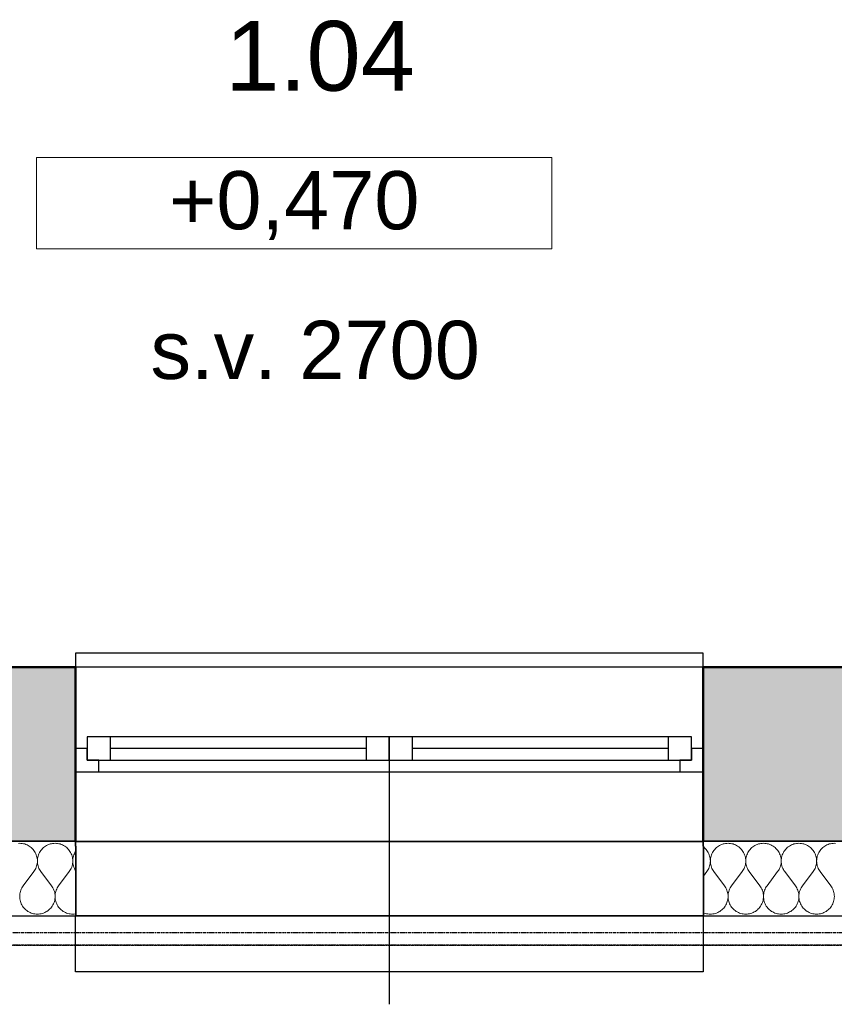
# Model space of a CAD drawing. Header units: millimetres. Extents: x -28017 to 3863, y -4271 to 20239.
# Tile 14 of 105: x -18971 to -17219, y 0 to 2117. Entities that reach past the tile are written whole.
import ezdxf

# ---------------------------------------------------------------- set-up
doc = ezdxf.new("R2010")
doc.units = ezdxf.units.MM
doc.header["$MEASUREMENT"] = 0
doc.linetypes.add('Wipeout_Contour', pattern=[1000, 0, -1000])
doc.linetypes.add('Čerchovaná M', pattern=[4.5, 2.5, -0.85, 0.3, -0.85])
for name, color, linetype in [('5._POHLED ZÁPADNÍ_2_Anotace - SP', 7, 'Continuous'), ('5._POHLED ZÁPADNÍ_2_Konstrukce - nenosné', 7, 'Continuous'), ('5._POHLED ZÁPADNÍ_2_Konstrukce - nosné', 7, 'Continuous'), ('5._POHLED ZÁPADNÍ_2_Nové_Konstrukce - nenosné', 7, 'Continuous'), ('5._POHLED ZÁPADNÍ_2_Nové_Konstrukce - nosné', 7, 'Continuous'), ('5._POHLED ZÁPADNÍ_2_Nové_Otvory – Okna', 7, 'Continuous'), ('5._POHLED ZÁPADNÍ_2_Nové_Otvory – Značky oken', 7, 'Continuous'), ('5._POHLED ZÁPADNÍ_2_Nové_Výplně – Řezové', 7, 'Continuous'), ('5._POHLED ZÁPADNÍ_2_Otvory – Okna', 7, 'Continuous'), ('5._POHLED ZÁPADNÍ_2_Výplně - Povrchové', 7, 'Continuous'), ('5._POHLED ZÁPADNÍ_2_Výplně – Řezové', 7, 'Continuous'), ('5._POHLED ZÁPADNÍ_2_Zóny', 7, 'Continuous')]:
    doc.layers.add(name, color=color, linetype=linetype)
doc.styles.add('GENEROVANÝ_STYL_1', font='txt')

# ---------------------------------------------------------------- blocks, each defined once
blk = doc.blocks.new('*X1', base_point=(-28336.2, -5790.3))
at = {"layer": '5._POHLED ZÁPADNÍ_2_Nové_Výplně – Řezové', "color": 21, "linetype": 'Continuous', "lineweight": 20, "true_color": 0xffaaaa}
for p, q in [((-18971.4, 345.9), (-18974.1, 345.8)), ((-18968.7, 345.8), (-18971.4, 345.9)), ((-18966, 345.5), (-18968.7, 345.8)), ((-18963.3, 345), (-18966, 345.5)), ((-18960.7, 344.4), (-18963.3, 345)), ((-18958.1, 343.5), (-18960.7, 344.4)), ((-18955.6, 342.5), (-18958.1, 343.5)), ((-18953.2, 341.3), (-18955.6, 342.5)), ((-18950.8, 339.9), (-18953.2, 341.3)), ((-18948.6, 338.3), (-18950.8, 339.9)), ((-18915.8, 339.9), (-18918.1, 338.3)), ((-18913.5, 341.3), (-18915.8, 339.9)), ((-18911.1, 342.5), (-18913.5, 341.3)), ((-18908.6, 343.5), (-18911.1, 342.5)), ((-18906, 344.4), (-18908.6, 343.5)), ((-18903.3, 345), (-18906, 344.4)), ((-18900.7, 345.5), (-18903.3, 345)), ((-18898, 345.8), (-18900.7, 345.5)), ((-18895.2, 345.9), (-18898, 345.8)), ((-18892.5, 345.8), (-18895.2, 345.9)), ((-18889.8, 345.5), (-18892.5, 345.8)), ((-18887.1, 345), (-18889.8, 345.5)), ((-18884.5, 344.4), (-18887.1, 345)), ((-18881.9, 343.5), (-18884.5, 344.4)), ((-18879.4, 342.5), (-18881.9, 343.5)), ((-18877, 341.3), (-18879.4, 342.5)), ((-18874.6, 339.9), (-18877, 341.3)), ((-18872.4, 338.3), (-18874.6, 339.9)), ((-18946.5, 336.6), (-18948.6, 338.3)), ((-18944.5, 334.8), (-18946.5, 336.6)), ((-18942.6, 332.8), (-18944.5, 334.8)), ((-18940.9, 330.6), (-18942.6, 332.8)), ((-18939.4, 328.4), (-18940.9, 330.6)), ((-18938, 326.1), (-18939.4, 328.4)), ((-18936.8, 323.6), (-18938, 326.1)), ((-18935.7, 321.1), (-18936.8, 323.6)), ((-18934.9, 318.5), (-18935.7, 321.1)), ((-18934.2, 315.9), (-18934.9, 318.5)), ((-18931.8, 318.5), (-18932.5, 315.9)), ((-18930.9, 321.1), (-18931.8, 318.5)), ((-18929.9, 323.6), (-18930.9, 321.1)), ((-18928.7, 326.1), (-18929.9, 323.6)), ((-18927.3, 328.4), (-18928.7, 326.1)), ((-18925.7, 330.6), (-18927.3, 328.4)), ((-18924, 332.8), (-18925.7, 330.6)), ((-18922.2, 334.8), (-18924, 332.8)), ((-18920.2, 336.6), (-18922.2, 334.8)), ((-18918.1, 338.3), (-18920.2, 336.6)), ((-18870.3, 336.6), (-18872.4, 338.3)), ((-18868.3, 334.8), (-18870.3, 336.6)), ((-18866.4, 332.8), (-18868.3, 334.8)), ((-18864.7, 330.6), (-18866.4, 332.8)), ((-18863.2, 328.4), (-18864.7, 330.6)), ((-18861.8, 326.1), (-18863.2, 328.4)), ((-18860.6, 323.6), (-18861.8, 326.1)), ((-18859.5, 321.1), (-18860.6, 323.6)), ((-18858.7, 318.5), (-18859.5, 321.1)), ((-18858, 315.9), (-18858.7, 318.5)), ((-18855.6, 318.5), (-18856.3, 315.9)), ((-18854.7, 321.1), (-18855.6, 318.5)), ((-18853.7, 323.6), (-18854.7, 321.1)), ((-18852.5, 326.1), (-18853.7, 323.6)), ((-18851.3, 328.1), (-18852.5, 326.1)), ((-18935.7, 294.5), (-18934.9, 297.1)), ((-18934.9, 297.1), (-18934.2, 299.7)), ((-18933.7, 313.2), (-18934.2, 315.9)), ((-18934.2, 299.7), (-18933.7, 302.4)), ((-18933.4, 310.5), (-18933.7, 313.2)), ((-18933.7, 302.4), (-18933.4, 305.1)), ((-18933.3, 307.8), (-18933.4, 310.5)), ((-18933.4, 305.1), (-18933.3, 307.8)), ((-18933.2, 310.5), (-18933.3, 307.8)), ((-18933.3, 307.8), (-18933.2, 305.1)), ((-18932.9, 313.2), (-18933.2, 310.5)), ((-18933.2, 305.1), (-18932.9, 302.4)), ((-18932.5, 315.9), (-18932.9, 313.2)), ((-18932.9, 302.4), (-18932.5, 299.7)), ((-18932.5, 299.7), (-18931.8, 297.1)), ((-18931.8, 297.1), (-18930.9, 294.5)), ((-18859.6, 294.5), (-18858.7, 297.1)), ((-18858.7, 297.1), (-18858, 299.7)), ((-18857.5, 313.2), (-18858, 315.9)), ((-18858, 299.7), (-18857.5, 302.4)), ((-18857.2, 310.5), (-18857.5, 313.2)), ((-18857.5, 302.4), (-18857.2, 305.1)), ((-18857.1, 307.8), (-18857.2, 310.5)), ((-18857.2, 305.1), (-18857.1, 307.8)), ((-18857, 310.5), (-18857.1, 307.8)), ((-18857.1, 307.8), (-18857, 305.1)), ((-18856.8, 313.2), (-18857, 310.5)), ((-18857, 305.1), (-18856.8, 302.4)), ((-18856.3, 315.9), (-18856.8, 313.2)), ((-18856.8, 302.4), (-18856.3, 299.7)), ((-18856.3, 299.7), (-18855.6, 297.1)), ((-18855.6, 297.1), (-18854.7, 294.5)), ((-18963.8, 254.5), (-18941, 285)), ((-18941, 285), (-18939.4, 287.2)), ((-18939.4, 287.2), (-18938, 289.5)), ((-18938, 289.5), (-18936.8, 292)), ((-18936.8, 292), (-18935.7, 294.5)), ((-18930.9, 294.5), (-18929.9, 292)), ((-18929.9, 292), (-18928.7, 289.5)), ((-18928.7, 289.5), (-18927.3, 287.2)), ((-18927.3, 287.2), (-18925.7, 285)), ((-18902.9, 254.5), (-18925.7, 285)), ((-18887.6, 254.5), (-18864.8, 285)), ((-18864.8, 285), (-18863.2, 287.2)), ((-18863.2, 287.2), (-18861.8, 289.5)), ((-18861.8, 289.5), (-18860.6, 292)), ((-18860.6, 292), (-18859.6, 294.5)), ((-18854.7, 294.5), (-18853.7, 292)), ((-18853.7, 292), (-18852.5, 289.5)), ((-18852.5, 289.5), (-18851.3, 287.6)), ((-18963.8, 254.5), (-18965.4, 252.3)), ((-18901.3, 252.3), (-18902.9, 254.5)), ((-18887.6, 254.5), (-18889.2, 252.3)), ((-18971.3, 234.4), (-18971.4, 231.7)), ((-18971, 237.1), (-18971.3, 234.4)), ((-18970.6, 239.8), (-18971, 237.1)), ((-18969.9, 242.4), (-18970.6, 239.8)), ((-18969, 245), (-18969.9, 242.4)), ((-18968, 247.5), (-18969, 245)), ((-18966.8, 249.9), (-18968, 247.5)), ((-18965.4, 252.3), (-18966.8, 249.9)), ((-18899.9, 249.9), (-18901.3, 252.3)), ((-18898.7, 247.5), (-18899.9, 249.9)), ((-18897.7, 245), (-18898.7, 247.5)), ((-18896.8, 242.4), (-18897.7, 245)), ((-18896.1, 239.8), (-18896.8, 242.4)), ((-18895.6, 237.1), (-18896.1, 239.8)), ((-18895.3, 234.4), (-18895.6, 237.1)), ((-18895.2, 231.7), (-18895.3, 234.4)), ((-18895.1, 234.4), (-18895.2, 231.7)), ((-18894.8, 237.1), (-18895.1, 234.4)), ((-18894.4, 239.8), (-18894.8, 237.1)), ((-18893.7, 242.4), (-18894.4, 239.8)), ((-18892.8, 245), (-18893.7, 242.4)), ((-18891.8, 247.5), (-18892.8, 245)), ((-18890.6, 249.9), (-18891.8, 247.5)), ((-18889.2, 252.3), (-18890.6, 249.9)), ((-18971.4, 231.7), (-18971.3, 228.9)), ((-18971.3, 228.9), (-18971, 226.2)), ((-18971, 226.2), (-18970.6, 223.6)), ((-18970.6, 223.6), (-18969.9, 220.9)), ((-18969.9, 220.9), (-18969, 218.3)), ((-18969, 218.3), (-18968, 215.8)), ((-18968, 215.8), (-18966.8, 213.4)), ((-18966.8, 213.4), (-18965.4, 211)), ((-18901.3, 211), (-18899.9, 213.4)), ((-18899.9, 213.4), (-18898.7, 215.8)), ((-18898.7, 215.8), (-18897.6, 218.3)), ((-18897.6, 218.3), (-18896.8, 220.9)), ((-18896.8, 220.9), (-18896.1, 223.6)), ((-18896.1, 223.6), (-18895.6, 226.2)), ((-18895.6, 226.2), (-18895.3, 228.9)), ((-18895.3, 228.9), (-18895.2, 231.7)), ((-18895.2, 231.7), (-18895.1, 228.9)), ((-18895.1, 228.9), (-18894.9, 226.2)), ((-18894.9, 226.2), (-18894.4, 223.6)), ((-18894.4, 223.6), (-18893.7, 220.9)), ((-18893.7, 220.9), (-18892.8, 218.3)), ((-18892.8, 218.3), (-18891.8, 215.8)), ((-18891.8, 215.8), (-18890.6, 213.4)), ((-18890.6, 213.4), (-18889.2, 211)), ((-18965.4, 211), (-18963.8, 208.8)), ((-18963.8, 208.8), (-18962.1, 206.7)), ((-18962.1, 206.7), (-18960.3, 204.7)), ((-18960.3, 204.7), (-18958.3, 202.8)), ((-18958.3, 202.8), (-18956.2, 201.1)), ((-18956.2, 201.1), (-18953.9, 199.6)), ((-18953.9, 199.6), (-18951.6, 198.2)), ((-18951.6, 198.2), (-18949.2, 197)), ((-18949.2, 197), (-18946.7, 195.9)), ((-18946.7, 195.9), (-18944.1, 195.1)), ((-18944.1, 195.1), (-18941.4, 194.4)), ((-18941.4, 194.4), (-18938.8, 193.9)), ((-18938.8, 193.9), (-18936.1, 193.6)), ((-18936.1, 193.6), (-18933.3, 193.5)), ((-18933.3, 193.5), (-18930.6, 193.6)), ((-18930.6, 193.6), (-18927.9, 193.9)), ((-18927.9, 193.9), (-18925.2, 194.4)), ((-18925.2, 194.4), (-18922.6, 195.1)), ((-18922.6, 195.1), (-18920, 195.9)), ((-18920, 195.9), (-18917.5, 197)), ((-18917.5, 197), (-18915.1, 198.2)), ((-18915.1, 198.2), (-18912.7, 199.6)), ((-18912.7, 199.6), (-18910.5, 201.1)), ((-18910.5, 201.1), (-18908.4, 202.8)), ((-18908.4, 202.8), (-18906.4, 204.7)), ((-18906.4, 204.7), (-18904.5, 206.7)), ((-18904.5, 206.7), (-18902.8, 208.8)), ((-18902.8, 208.8), (-18901.3, 211)), ((-18889.2, 211), (-18887.6, 208.8)), ((-18887.6, 208.8), (-18885.9, 206.7)), ((-18885.9, 206.7), (-18884.1, 204.7)), ((-18884.1, 204.7), (-18882.1, 202.8)), ((-18882.1, 202.8), (-18880, 201.1)), ((-18880, 201.1), (-18877.7, 199.6)), ((-18877.7, 199.6), (-18875.4, 198.2)), ((-18875.4, 198.2), (-18873, 197)), ((-18873, 197), (-18870.5, 195.9)), ((-18870.5, 195.9), (-18867.9, 195.1)), ((-18867.9, 195.1), (-18865.2, 194.4)), ((-18865.2, 194.4), (-18862.6, 193.9)), ((-18862.6, 193.9), (-18859.9, 193.6)), ((-18859.9, 193.6), (-18857.1, 193.5)), ((-18857.1, 193.5), (-18854.4, 193.6)), ((-18854.4, 193.6), (-18851.7, 193.9)), ((-18851.7, 193.9), (-18851.3, 194))]:
    blk.add_line(p, q, dxfattribs=at)
blk = doc.blocks.new('*X2', base_point=(-28336.2, -5790.3))
at = {"layer": '5._POHLED ZÁPADNÍ_2_Nové_Výplně – Řezové', "color": 21, "linetype": 'Continuous', "lineweight": 20, "true_color": 0xffaaaa}
for p, q in [((-17468.2, 339.9), (-17470.5, 338.3)), ((-17465.9, 341.3), (-17468.2, 339.9)), ((-17463.5, 342.5), (-17465.9, 341.3)), ((-17460.9, 343.5), (-17463.5, 342.5)), ((-17458.4, 344.4), (-17460.9, 343.5)), ((-17455.7, 345), (-17458.4, 344.4)), ((-17453, 345.5), (-17455.7, 345)), ((-17450.3, 345.8), (-17453, 345.5)), ((-17447.6, 345.9), (-17450.3, 345.8)), ((-17444.9, 345.8), (-17447.6, 345.9)), ((-17442.2, 345.5), (-17444.9, 345.8)), ((-17439.5, 345), (-17442.2, 345.5)), ((-17436.9, 344.4), (-17439.5, 345)), ((-17434.3, 343.5), (-17436.9, 344.4)), ((-17431.8, 342.5), (-17434.3, 343.5)), ((-17429.4, 341.3), (-17431.8, 342.5)), ((-17427, 339.9), (-17429.4, 341.3)), ((-17424.8, 338.3), (-17427, 339.9)), ((-17392, 339.9), (-17394.3, 338.3)), ((-17389.7, 341.3), (-17392, 339.9)), ((-17387.3, 342.5), (-17389.7, 341.3)), ((-17384.7, 343.5), (-17387.3, 342.5)), ((-17382.2, 344.4), (-17384.7, 343.5)), ((-17379.5, 345), (-17382.2, 344.4)), ((-17376.9, 345.5), (-17379.5, 345)), ((-17374.1, 345.8), (-17376.9, 345.5)), ((-17371.4, 345.9), (-17374.1, 345.8)), ((-17368.7, 345.8), (-17371.4, 345.9)), ((-17366, 345.5), (-17368.7, 345.8)), ((-17363.3, 345), (-17366, 345.5)), ((-17360.7, 344.4), (-17363.3, 345)), ((-17358.1, 343.5), (-17360.7, 344.4)), ((-17355.6, 342.5), (-17358.1, 343.5)), ((-17353.2, 341.3), (-17355.6, 342.5)), ((-17350.8, 339.9), (-17353.2, 341.3)), ((-17348.6, 338.3), (-17350.8, 339.9)), ((-17315.8, 339.9), (-17318.1, 338.3)), ((-17313.5, 341.3), (-17315.8, 339.9)), ((-17311.1, 342.5), (-17313.5, 341.3)), ((-17308.6, 343.5), (-17311.1, 342.5)), ((-17306, 344.4), (-17308.6, 343.5)), ((-17303.3, 345), (-17306, 344.4)), ((-17300.7, 345.5), (-17303.3, 345)), ((-17298, 345.8), (-17300.7, 345.5)), ((-17295.2, 345.9), (-17298, 345.8)), ((-17292.5, 345.8), (-17295.2, 345.9)), ((-17289.8, 345.5), (-17292.5, 345.8)), ((-17287.1, 345), (-17289.8, 345.5)), ((-17284.5, 344.4), (-17287.1, 345)), ((-17281.9, 343.5), (-17284.5, 344.4)), ((-17279.4, 342.5), (-17281.9, 343.5)), ((-17277, 341.3), (-17279.4, 342.5)), ((-17274.6, 339.9), (-17277, 341.3)), ((-17272.4, 338.3), (-17274.6, 339.9)), ((-17239.7, 339.9), (-17241.9, 338.3)), ((-17237.3, 341.3), (-17239.7, 339.9)), ((-17234.9, 342.5), (-17237.3, 341.3)), ((-17232.4, 343.5), (-17234.9, 342.5)), ((-17229.8, 344.4), (-17232.4, 343.5)), ((-17227.1, 345), (-17229.8, 344.4)), ((-17224.5, 345.5), (-17227.1, 345)), ((-17221.8, 345.8), (-17224.5, 345.5)), ((-17219, 345.9), (-17221.8, 345.8)), ((-17216.3, 345.8), (-17219, 345.9)), ((-17498.9, 336.6), (-17500.6, 338)), ((-17496.9, 334.8), (-17498.9, 336.6)), ((-17495, 332.8), (-17496.9, 334.8)), ((-17493.3, 330.6), (-17495, 332.8)), ((-17491.8, 328.4), (-17493.3, 330.6)), ((-17490.4, 326.1), (-17491.8, 328.4)), ((-17489.1, 323.6), (-17490.4, 326.1)), ((-17488.1, 321.1), (-17489.1, 323.6)), ((-17487.3, 318.5), (-17488.1, 321.1)), ((-17486.6, 315.9), (-17487.3, 318.5)), ((-17484.2, 318.5), (-17484.8, 315.9)), ((-17483.3, 321.1), (-17484.2, 318.5)), ((-17482.3, 323.6), (-17483.3, 321.1)), ((-17481.1, 326.1), (-17482.3, 323.6)), ((-17479.7, 328.4), (-17481.1, 326.1)), ((-17478.1, 330.6), (-17479.7, 328.4)), ((-17476.4, 332.8), (-17478.1, 330.6)), ((-17474.6, 334.8), (-17476.4, 332.8)), ((-17472.6, 336.6), (-17474.6, 334.8)), ((-17470.5, 338.3), (-17472.6, 336.6)), ((-17422.7, 336.6), (-17424.8, 338.3)), ((-17420.7, 334.8), (-17422.7, 336.6)), ((-17418.8, 332.8), (-17420.7, 334.8)), ((-17417.1, 330.6), (-17418.8, 332.8)), ((-17415.6, 328.4), (-17417.1, 330.6)), ((-17414.2, 326.1), (-17415.6, 328.4)), ((-17413, 323.6), (-17414.2, 326.1)), ((-17411.9, 321.1), (-17413, 323.6)), ((-17411.1, 318.5), (-17411.9, 321.1)), ((-17410.4, 315.9), (-17411.1, 318.5)), ((-17408, 318.5), (-17408.7, 315.9)), ((-17407.1, 321.1), (-17408, 318.5)), ((-17406.1, 323.6), (-17407.1, 321.1)), ((-17404.9, 326.1), (-17406.1, 323.6)), ((-17403.5, 328.4), (-17404.9, 326.1)), ((-17401.9, 330.6), (-17403.5, 328.4)), ((-17400.2, 332.8), (-17401.9, 330.6)), ((-17398.4, 334.8), (-17400.2, 332.8)), ((-17396.4, 336.6), (-17398.4, 334.8)), ((-17394.3, 338.3), (-17396.4, 336.6)), ((-17346.5, 336.6), (-17348.6, 338.3)), ((-17344.5, 334.8), (-17346.5, 336.6)), ((-17342.6, 332.8), (-17344.5, 334.8)), ((-17340.9, 330.6), (-17342.6, 332.8)), ((-17339.4, 328.4), (-17340.9, 330.6)), ((-17338, 326.1), (-17339.4, 328.4)), ((-17336.8, 323.6), (-17338, 326.1)), ((-17335.7, 321.1), (-17336.8, 323.6)), ((-17334.9, 318.5), (-17335.7, 321.1)), ((-17334.2, 315.9), (-17334.9, 318.5)), ((-17331.8, 318.5), (-17332.5, 315.9)), ((-17330.9, 321.1), (-17331.8, 318.5)), ((-17329.9, 323.6), (-17330.9, 321.1)), ((-17328.7, 326.1), (-17329.9, 323.6)), ((-17327.3, 328.4), (-17328.7, 326.1)), ((-17325.7, 330.6), (-17327.3, 328.4)), ((-17324, 332.8), (-17325.7, 330.6)), ((-17322.2, 334.8), (-17324, 332.8)), ((-17320.2, 336.6), (-17322.2, 334.8)), ((-17318.1, 338.3), (-17320.2, 336.6)), ((-17270.3, 336.6), (-17272.4, 338.3)), ((-17268.3, 334.8), (-17270.3, 336.6)), ((-17266.4, 332.8), (-17268.3, 334.8)), ((-17264.7, 330.6), (-17266.4, 332.8)), ((-17263.2, 328.4), (-17264.7, 330.6)), ((-17261.8, 326.1), (-17263.2, 328.4)), ((-17260.6, 323.6), (-17261.8, 326.1)), ((-17259.5, 321.1), (-17260.6, 323.6)), ((-17258.7, 318.5), (-17259.5, 321.1)), ((-17258, 315.9), (-17258.7, 318.5)), ((-17255.6, 318.5), (-17256.3, 315.9)), ((-17254.7, 321.1), (-17255.6, 318.5)), ((-17253.7, 323.6), (-17254.7, 321.1)), ((-17252.5, 326.1), (-17253.7, 323.6)), ((-17251.1, 328.4), (-17252.5, 326.1)), ((-17249.6, 330.6), (-17251.1, 328.4)), ((-17247.8, 332.8), (-17249.6, 330.6)), ((-17246, 334.8), (-17247.8, 332.8)), ((-17244, 336.6), (-17246, 334.8)), ((-17241.9, 338.3), (-17244, 336.6)), ((-17488.1, 294.5), (-17487.3, 297.1)), ((-17487.3, 297.1), (-17486.6, 299.7)), ((-17486.1, 313.2), (-17486.6, 315.9)), ((-17486.6, 299.7), (-17486.1, 302.4)), ((-17485.8, 310.5), (-17486.1, 313.2)), ((-17486.1, 302.4), (-17485.8, 305.1)), ((-17485.7, 307.8), (-17485.8, 310.5)), ((-17485.8, 305.1), (-17485.7, 307.8)), ((-17485.6, 310.5), (-17485.7, 307.8)), ((-17485.7, 307.8), (-17485.6, 305.1)), ((-17485.3, 313.2), (-17485.6, 310.5)), ((-17485.6, 305.1), (-17485.3, 302.4)), ((-17484.8, 315.9), (-17485.3, 313.2)), ((-17485.3, 302.4), (-17484.8, 299.7)), ((-17484.8, 299.7), (-17484.2, 297.1)), ((-17484.2, 297.1), (-17483.3, 294.5)), ((-17411.9, 294.5), (-17411.1, 297.1)), ((-17411.1, 297.1), (-17410.4, 299.7)), ((-17409.9, 313.2), (-17410.4, 315.9)), ((-17410.4, 299.7), (-17409.9, 302.4)), ((-17409.6, 310.5), (-17409.9, 313.2)), ((-17409.9, 302.4), (-17409.6, 305.1)), ((-17409.5, 307.8), (-17409.6, 310.5)), ((-17409.6, 305.1), (-17409.5, 307.8)), ((-17409.4, 310.5), (-17409.5, 307.8)), ((-17409.5, 307.8), (-17409.4, 305.1)), ((-17409.1, 313.2), (-17409.4, 310.5)), ((-17409.4, 305.1), (-17409.1, 302.4)), ((-17408.7, 315.9), (-17409.1, 313.2)), ((-17409.1, 302.4), (-17408.6, 299.7)), ((-17408.6, 299.7), (-17408, 297.1)), ((-17408, 297.1), (-17407.1, 294.5)), ((-17335.7, 294.5), (-17334.9, 297.1)), ((-17334.9, 297.1), (-17334.2, 299.7)), ((-17333.7, 313.2), (-17334.2, 315.9)), ((-17334.2, 299.7), (-17333.7, 302.4)), ((-17333.4, 310.5), (-17333.7, 313.2)), ((-17333.7, 302.4), (-17333.4, 305.1)), ((-17333.3, 307.8), (-17333.4, 310.5)), ((-17333.4, 305.1), (-17333.3, 307.8)), ((-17333.2, 310.5), (-17333.3, 307.8)), ((-17333.3, 307.8), (-17333.2, 305.1)), ((-17332.9, 313.2), (-17333.2, 310.5)), ((-17333.2, 305.1), (-17332.9, 302.4)), ((-17332.5, 315.9), (-17332.9, 313.2)), ((-17332.9, 302.4), (-17332.5, 299.7)), ((-17332.5, 299.7), (-17331.8, 297.1)), ((-17331.8, 297.1), (-17330.9, 294.5)), ((-17259.6, 294.5), (-17258.7, 297.1)), ((-17258.7, 297.1), (-17258, 299.7)), ((-17257.5, 313.2), (-17258, 315.9)), ((-17258, 299.7), (-17257.5, 302.4)), ((-17257.2, 310.5), (-17257.5, 313.2)), ((-17257.5, 302.4), (-17257.2, 305.1)), ((-17257.1, 307.8), (-17257.2, 310.5)), ((-17257.2, 305.1), (-17257.1, 307.8)), ((-17257, 310.5), (-17257.1, 307.8)), ((-17257.1, 307.8), (-17257, 305.1)), ((-17256.8, 313.2), (-17257, 310.5)), ((-17257, 305.1), (-17256.8, 302.4)), ((-17256.3, 315.9), (-17256.8, 313.2)), ((-17256.8, 302.4), (-17256.3, 299.7)), ((-17256.3, 299.7), (-17255.6, 297.1)), ((-17255.6, 297.1), (-17254.7, 294.5)), ((-17500.6, 275.2), (-17493.3, 285)), ((-17493.3, 285), (-17491.8, 287.2)), ((-17491.8, 287.2), (-17490.4, 289.5)), ((-17490.4, 289.5), (-17489.2, 292)), ((-17489.2, 292), (-17488.1, 294.5)), ((-17483.3, 294.5), (-17482.3, 292)), ((-17482.3, 292), (-17481, 289.5)), ((-17481, 289.5), (-17479.6, 287.2)), ((-17479.6, 287.2), (-17478.1, 285)), ((-17455.2, 254.5), (-17478.1, 285)), ((-17440, 254.5), (-17417.1, 285)), ((-17417.1, 285), (-17415.6, 287.2)), ((-17415.6, 287.2), (-17414.2, 289.5)), ((-17414.2, 289.5), (-17413, 292)), ((-17413, 292), (-17411.9, 294.5)), ((-17407.1, 294.5), (-17406.1, 292)), ((-17406.1, 292), (-17404.8, 289.5)), ((-17404.8, 289.5), (-17403.5, 287.2)), ((-17403.5, 287.2), (-17401.9, 285)), ((-17379, 254.5), (-17401.9, 285)), ((-17363.8, 254.5), (-17341, 285)), ((-17341, 285), (-17339.4, 287.2)), ((-17339.4, 287.2), (-17338, 289.5)), ((-17338, 289.5), (-17336.8, 292)), ((-17336.8, 292), (-17335.7, 294.5)), ((-17330.9, 294.5), (-17329.9, 292)), ((-17329.9, 292), (-17328.7, 289.5)), ((-17328.7, 289.5), (-17327.3, 287.2)), ((-17327.3, 287.2), (-17325.7, 285)), ((-17302.9, 254.5), (-17325.7, 285)), ((-17287.6, 254.5), (-17264.8, 285)), ((-17264.8, 285), (-17263.2, 287.2)), ((-17263.2, 287.2), (-17261.8, 289.5)), ((-17261.8, 289.5), (-17260.6, 292)), ((-17260.6, 292), (-17259.6, 294.5)), ((-17254.7, 294.5), (-17253.7, 292)), ((-17253.7, 292), (-17252.5, 289.5)), ((-17252.5, 289.5), (-17251.1, 287.2)), ((-17251.1, 287.2), (-17249.5, 285)), ((-17226.7, 254.5), (-17249.5, 285)), ((-17453.7, 252.3), (-17455.2, 254.5)), ((-17440, 254.5), (-17441.6, 252.3)), ((-17377.5, 252.3), (-17379, 254.5)), ((-17363.8, 254.5), (-17365.4, 252.3)), ((-17301.3, 252.3), (-17302.9, 254.5)), ((-17287.6, 254.5), (-17289.2, 252.3)), ((-17225.1, 252.3), (-17226.7, 254.5)), ((-17452.3, 249.9), (-17453.7, 252.3)), ((-17451.1, 247.5), (-17452.3, 249.9)), ((-17450, 245), (-17451.1, 247.5)), ((-17449.2, 242.4), (-17450, 245)), ((-17448.5, 239.8), (-17449.2, 242.4)), ((-17448, 237.1), (-17448.5, 239.8)), ((-17447.7, 234.4), (-17448, 237.1)), ((-17447.6, 231.7), (-17447.7, 234.4)), ((-17447.5, 234.4), (-17447.6, 231.7)), ((-17447.2, 237.1), (-17447.5, 234.4)), ((-17446.7, 239.8), (-17447.2, 237.1)), ((-17446.1, 242.4), (-17446.7, 239.8)), ((-17445.2, 245), (-17446.1, 242.4)), ((-17444.2, 247.5), (-17445.2, 245)), ((-17442.9, 249.9), (-17444.2, 247.5)), ((-17441.6, 252.3), (-17442.9, 249.9)), ((-17376.1, 249.9), (-17377.5, 252.3)), ((-17374.9, 247.5), (-17376.1, 249.9)), ((-17373.8, 245), (-17374.9, 247.5)), ((-17373, 242.4), (-17373.8, 245)), ((-17372.3, 239.8), (-17373, 242.4)), ((-17371.8, 237.1), (-17372.3, 239.8)), ((-17371.5, 234.4), (-17371.8, 237.1)), ((-17371.4, 231.7), (-17371.5, 234.4)), ((-17371.3, 234.4), (-17371.4, 231.7)), ((-17371, 237.1), (-17371.3, 234.4)), ((-17370.6, 239.8), (-17371, 237.1)), ((-17369.9, 242.4), (-17370.6, 239.8)), ((-17369, 245), (-17369.9, 242.4)), ((-17368, 247.5), (-17369, 245)), ((-17366.8, 249.9), (-17368, 247.5)), ((-17365.4, 252.3), (-17366.8, 249.9)), ((-17299.9, 249.9), (-17301.3, 252.3)), ((-17298.7, 247.5), (-17299.9, 249.9)), ((-17297.7, 245), (-17298.7, 247.5)), ((-17296.8, 242.4), (-17297.7, 245)), ((-17296.1, 239.8), (-17296.8, 242.4)), ((-17295.6, 237.1), (-17296.1, 239.8)), ((-17295.3, 234.4), (-17295.6, 237.1)), ((-17295.2, 231.7), (-17295.3, 234.4)), ((-17295.1, 234.4), (-17295.2, 231.7)), ((-17294.8, 237.1), (-17295.1, 234.4)), ((-17294.4, 239.8), (-17294.8, 237.1)), ((-17293.7, 242.4), (-17294.4, 239.8)), ((-17292.8, 245), (-17293.7, 242.4)), ((-17291.8, 247.5), (-17292.8, 245)), ((-17290.6, 249.9), (-17291.8, 247.5)), ((-17289.2, 252.3), (-17290.6, 249.9)), ((-17223.7, 249.9), (-17225.1, 252.3)), ((-17222.5, 247.5), (-17223.7, 249.9)), ((-17221.5, 245), (-17222.5, 247.5)), ((-17220.6, 242.4), (-17221.5, 245)), ((-17219.9, 239.8), (-17220.6, 242.4)), ((-17219.4, 237.1), (-17219.9, 239.8)), ((-17219.1, 234.4), (-17219.4, 237.1)), ((-17219, 231.7), (-17219.1, 234.4)), ((-17453.7, 211), (-17452.3, 213.4)), ((-17452.3, 213.4), (-17451.1, 215.8)), ((-17451.1, 215.8), (-17450, 218.3)), ((-17450, 218.3), (-17449.2, 220.9)), ((-17449.2, 220.9), (-17448.5, 223.6)), ((-17448.5, 223.6), (-17448, 226.2)), ((-17448, 226.2), (-17447.7, 228.9)), ((-17447.7, 228.9), (-17447.6, 231.7)), ((-17447.6, 231.7), (-17447.5, 228.9)), ((-17447.5, 228.9), (-17447.2, 226.2)), ((-17447.2, 226.2), (-17446.8, 223.6)), ((-17446.8, 223.6), (-17446.1, 220.9)), ((-17446.1, 220.9), (-17445.2, 218.3)), ((-17445.2, 218.3), (-17444.2, 215.8)), ((-17444.2, 215.8), (-17443, 213.4)), ((-17443, 213.4), (-17441.6, 211)), ((-17377.5, 211), (-17376.1, 213.4)), ((-17376.1, 213.4), (-17374.9, 215.8)), ((-17374.9, 215.8), (-17373.8, 218.3)), ((-17373.8, 218.3), (-17373, 220.9)), ((-17373, 220.9), (-17372.3, 223.6)), ((-17372.3, 223.6), (-17371.8, 226.2)), ((-17371.8, 226.2), (-17371.5, 228.9)), ((-17371.5, 228.9), (-17371.4, 231.7)), ((-17371.4, 231.7), (-17371.3, 228.9)), ((-17371.3, 228.9), (-17371, 226.2)), ((-17371, 226.2), (-17370.6, 223.6)), ((-17370.6, 223.6), (-17369.9, 220.9)), ((-17369.9, 220.9), (-17369, 218.3)), ((-17369, 218.3), (-17368, 215.8)), ((-17368, 215.8), (-17366.8, 213.4)), ((-17366.8, 213.4), (-17365.4, 211)), ((-17301.3, 211), (-17299.9, 213.4)), ((-17299.9, 213.4), (-17298.7, 215.8)), ((-17298.7, 215.8), (-17297.6, 218.3)), ((-17297.6, 218.3), (-17296.8, 220.9)), ((-17296.8, 220.9), (-17296.1, 223.6)), ((-17296.1, 223.6), (-17295.6, 226.2)), ((-17295.6, 226.2), (-17295.3, 228.9)), ((-17295.3, 228.9), (-17295.2, 231.7)), ((-17295.2, 231.7), (-17295.1, 228.9)), ((-17295.1, 228.9), (-17294.9, 226.2)), ((-17294.9, 226.2), (-17294.4, 223.6)), ((-17294.4, 223.6), (-17293.7, 220.9)), ((-17293.7, 220.9), (-17292.8, 218.3)), ((-17292.8, 218.3), (-17291.8, 215.8)), ((-17291.8, 215.8), (-17290.6, 213.4)), ((-17290.6, 213.4), (-17289.2, 211)), ((-17225.1, 211), (-17223.7, 213.4)), ((-17223.7, 213.4), (-17222.5, 215.8)), ((-17222.5, 215.8), (-17221.4, 218.3)), ((-17221.4, 218.3), (-17220.6, 220.9)), ((-17220.6, 220.9), (-17219.9, 223.6)), ((-17219.9, 223.6), (-17219.4, 226.2)), ((-17219.4, 226.2), (-17219.1, 228.9)), ((-17219.1, 228.9), (-17219, 231.7)), ((-17500.6, 196.6), (-17499, 195.9)), ((-17499, 195.9), (-17496.5, 195.1)), ((-17496.5, 195.1), (-17493.8, 194.4)), ((-17493.8, 194.4), (-17491.1, 193.9)), ((-17491.1, 193.9), (-17488.4, 193.6)), ((-17488.4, 193.6), (-17485.7, 193.5)), ((-17485.7, 193.5), (-17483, 193.6)), ((-17483, 193.6), (-17480.3, 193.9)), ((-17480.3, 193.9), (-17477.6, 194.4)), ((-17477.6, 194.4), (-17475, 195.1)), ((-17475, 195.1), (-17472.4, 195.9)), ((-17472.4, 195.9), (-17469.9, 197)), ((-17469.9, 197), (-17467.5, 198.2)), ((-17467.5, 198.2), (-17465.1, 199.6)), ((-17465.1, 199.6), (-17462.9, 201.1)), ((-17462.9, 201.1), (-17460.8, 202.8)), ((-17460.8, 202.8), (-17458.8, 204.7)), ((-17458.8, 204.7), (-17456.9, 206.7)), ((-17456.9, 206.7), (-17455.2, 208.8)), ((-17455.2, 208.8), (-17453.7, 211)), ((-17441.6, 211), (-17440, 208.8)), ((-17440, 208.8), (-17438.3, 206.7)), ((-17438.3, 206.7), (-17436.5, 204.7)), ((-17436.5, 204.7), (-17434.5, 202.8)), ((-17434.5, 202.8), (-17432.4, 201.1)), ((-17432.4, 201.1), (-17430.1, 199.6)), ((-17430.1, 199.6), (-17427.8, 198.2)), ((-17427.8, 198.2), (-17425.4, 197)), ((-17425.4, 197), (-17422.8, 195.9)), ((-17422.8, 195.9), (-17420.3, 195.1)), ((-17420.3, 195.1), (-17417.6, 194.4)), ((-17417.6, 194.4), (-17414.9, 193.9)), ((-17414.9, 193.9), (-17412.2, 193.6)), ((-17412.2, 193.6), (-17409.5, 193.5)), ((-17409.5, 193.5), (-17406.8, 193.6)), ((-17406.8, 193.6), (-17404.1, 193.9)), ((-17404.1, 193.9), (-17401.4, 194.4)), ((-17401.4, 194.4), (-17398.8, 195.1)), ((-17398.8, 195.1), (-17396.2, 195.9)), ((-17396.2, 195.9), (-17393.7, 197)), ((-17393.7, 197), (-17391.3, 198.2)), ((-17391.3, 198.2), (-17388.9, 199.6)), ((-17388.9, 199.6), (-17386.7, 201.1)), ((-17386.7, 201.1), (-17384.6, 202.8)), ((-17384.6, 202.8), (-17382.6, 204.7)), ((-17382.6, 204.7), (-17380.7, 206.7)), ((-17380.7, 206.7), (-17379, 208.8)), ((-17379, 208.8), (-17377.5, 211)), ((-17365.4, 211), (-17363.8, 208.8)), ((-17363.8, 208.8), (-17362.1, 206.7)), ((-17362.1, 206.7), (-17360.3, 204.7)), ((-17360.3, 204.7), (-17358.3, 202.8)), ((-17358.3, 202.8), (-17356.2, 201.1)), ((-17356.2, 201.1), (-17353.9, 199.6)), ((-17353.9, 199.6), (-17351.6, 198.2)), ((-17351.6, 198.2), (-17349.2, 197)), ((-17349.2, 197), (-17346.7, 195.9)), ((-17346.7, 195.9), (-17344.1, 195.1)), ((-17344.1, 195.1), (-17341.4, 194.4)), ((-17341.4, 194.4), (-17338.8, 193.9)), ((-17338.8, 193.9), (-17336.1, 193.6)), ((-17336.1, 193.6), (-17333.3, 193.5)), ((-17333.3, 193.5), (-17330.6, 193.6)), ((-17330.6, 193.6), (-17327.9, 193.9)), ((-17327.9, 193.9), (-17325.2, 194.4)), ((-17325.2, 194.4), (-17322.6, 195.1)), ((-17322.6, 195.1), (-17320, 195.9)), ((-17320, 195.9), (-17317.5, 197)), ((-17317.5, 197), (-17315.1, 198.2)), ((-17315.1, 198.2), (-17312.7, 199.6)), ((-17312.7, 199.6), (-17310.5, 201.1)), ((-17310.5, 201.1), (-17308.4, 202.8)), ((-17308.4, 202.8), (-17306.4, 204.7)), ((-17306.4, 204.7), (-17304.5, 206.7)), ((-17304.5, 206.7), (-17302.8, 208.8)), ((-17302.8, 208.8), (-17301.3, 211)), ((-17289.2, 211), (-17287.6, 208.8)), ((-17287.6, 208.8), (-17285.9, 206.7)), ((-17285.9, 206.7), (-17284.1, 204.7)), ((-17284.1, 204.7), (-17282.1, 202.8)), ((-17282.1, 202.8), (-17280, 201.1)), ((-17280, 201.1), (-17277.7, 199.6)), ((-17277.7, 199.6), (-17275.4, 198.2)), ((-17275.4, 198.2), (-17273, 197)), ((-17273, 197), (-17270.5, 195.9)), ((-17270.5, 195.9), (-17267.9, 195.1)), ((-17267.9, 195.1), (-17265.2, 194.4)), ((-17265.2, 194.4), (-17262.6, 193.9)), ((-17262.6, 193.9), (-17259.9, 193.6)), ((-17259.9, 193.6), (-17257.1, 193.5)), ((-17257.1, 193.5), (-17254.4, 193.6)), ((-17254.4, 193.6), (-17251.7, 193.9)), ((-17251.7, 193.9), (-17249, 194.4)), ((-17249, 194.4), (-17246.4, 195.1)), ((-17246.4, 195.1), (-17243.8, 195.9)), ((-17243.8, 195.9), (-17241.3, 197)), ((-17241.3, 197), (-17238.9, 198.2)), ((-17238.9, 198.2), (-17236.5, 199.6)), ((-17236.5, 199.6), (-17234.3, 201.1)), ((-17234.3, 201.1), (-17232.2, 202.8)), ((-17232.2, 202.8), (-17230.2, 204.7)), ((-17230.2, 204.7), (-17228.3, 206.7)), ((-17228.3, 206.7), (-17226.6, 208.8)), ((-17226.6, 208.8), (-17225.1, 211))]:
    blk.add_line(p, q, dxfattribs=at)

msp = doc.modelspace()

# ---------------------------------------------------------------- hatches: boundary and pattern name
at = {"layer": '5._POHLED ZÁPADNÍ_2_Výplně – Řezové', "linetype": 'Continuous', "lineweight": 13}
for points in [[(-20106.5, 349.7), (-18851.3, 349.7), (-18851.3, 724.7), (-20099.9, 724.7)], [(-16309.9, 724.7), (-17501.3, 724.7), (-17501.3, 349.7), (-16316.5, 349.7)]]:
    msp.add_hatch(color=254, dxfattribs=at).paths.add_polyline_path(points)

# ---------------------------------------------------------------- linework, layer by layer
at = {"layer": '5._POHLED ZÁPADNÍ_2_Anotace - SP', "color": 154, "linetype": 'Continuous', "lineweight": 13}
for p, q in [((-17826.7, 1820.1), (-18935.1, 1820.1)), ((-18935.1, 1820.1), (-18935.1, 1623.7)), ((-17826.7, 1623.7), (-17826.7, 1820.1)), ((-18935.1, 1623.7), (-17826.7, 1623.7))]:
    msp.add_line(p, q, dxfattribs=at)
at = {"layer": '5._POHLED ZÁPADNÍ_2_Konstrukce - nosné', "color": 7, "linetype": 'Continuous', "lineweight": 50}
for p, q in [((-18851.3, 549.7), (-18851.3, 724.7)), ((-17501.3, 549.7), (-17501.3, 724.7)), ((-18851.3, 499.7), (-18851.3, 549.7)), ((-17501.3, 499.7), (-17501.3, 549.7)), ((-18851.3, 349.7), (-18851.3, 499.7)), ((-17501.3, 349.7), (-17501.3, 499.7))]:
    msp.add_line(p, q, dxfattribs=at)
at = {"layer": '5._POHLED ZÁPADNÍ_2_Konstrukce - nosné', "color": 7, "linetype": 'Continuous', "lineweight": 50, "flags": 128}
for points in [[(-18851.3, 724.7), (-20099.9, 724.7)], [(-16309.9, 724.7), (-17501.3, 724.7)], [(-20106.5, 349.7), (-18851.3, 349.7)], [(-17501.3, 349.7), (-16016.5, 349.7)]]:
    msp.add_lwpolyline(points, dxfattribs=at)
at = {"layer": '5._POHLED ZÁPADNÍ_2_Nové_Konstrukce - nenosné', "color": 1, "linetype": 'Continuous', "lineweight": 25, "flags": 128}
for points in [[(-18851.3, 724.7), (-18851.3, 349.7)], [(-17501.3, 349.7), (-17501.3, 724.7)]]:
    msp.add_lwpolyline(points, dxfattribs=at)
at = {"layer": '5._POHLED ZÁPADNÍ_2_Nové_Konstrukce - nosné', "color": 1, "linetype": 'Čerchovaná M', "lineweight": 25}
msp.add_line((-16005, 127), (-20640.6, 127), dxfattribs=at)
msp.add_line((-16005, 127), (-20640.6, 127), dxfattribs=at)
at = {"layer": '5._POHLED ZÁPADNÍ_2_Nové_Konstrukce - nosné', "color": 1, "linetype": 'Čerchovaná M', "lineweight": 25, "flags": 128}
for points in [[(-16005, 153.6), (-20640.6, 153.6)], [(-20640.6, 126.9), (-16005, 126.9)]]:
    msp.add_lwpolyline(points, dxfattribs=at)
at = {"layer": '5._POHLED ZÁPADNÍ_2_Nové_Otvory – Okna', "color": 1, "linetype": 'Continuous', "lineweight": 25}
for p, q in [((-18776.3, 574.7), (-18826.3, 574.7)), ((-18826.3, 574.7), (-18826.3, 524.7)), ((-18226.3, 574.7), (-18776.3, 574.7)), ((-18776.3, 524.7), (-18776.3, 574.7)), ((-18226.3, 574.7), (-18776.3, 574.7)), ((-18176.3, 574.7), (-18226.3, 574.7)), ((-18226.3, 574.7), (-18226.3, 524.7)), ((-18126.3, 574.7), (-18176.3, 574.7)), ((-18176.3, 574.7), (-18176.3, 524.7)), ((-18176.3, 524.7), (-18176.3, 574.7)), ((-17576.3, 574.7), (-18126.3, 574.7)), ((-18126.3, 524.7), (-18126.3, 574.7)), ((-17576.3, 574.7), (-18126.3, 574.7)), ((-17526.3, 574.7), (-17576.3, 574.7)), ((-17576.3, 574.7), (-17576.3, 524.7)), ((-17526.3, 524.7), (-17526.3, 574.7)), ((-18826.3, 549.7), (-18851.3, 549.7)), ((-18851.3, 499.7), (-18851.3, 549.7)), ((-18851.3, 499.7), (-18851.3, 549.7)), ((-18826.3, 524.7), (-18826.3, 549.7)), ((-18226.3, 549.7), (-18776.3, 549.7)), ((-17576.3, 549.7), (-18126.3, 549.7)), ((-17501.3, 549.7), (-17526.3, 549.7)), ((-17526.3, 549.7), (-17526.3, 524.7)), ((-17501.3, 499.7), (-17501.3, 549.7)), ((-17501.3, 499.7), (-17501.3, 549.7)), ((-18801.3, 524.7), (-18826.3, 524.7)), ((-18826.3, 524.7), (-18776.3, 524.7)), ((-18801.3, 499.7), (-18801.3, 524.7)), ((-18776.3, 524.7), (-18226.3, 524.7)), ((-18226.3, 524.7), (-18176.3, 524.7)), ((-18176.3, 524.7), (-18126.3, 524.7)), ((-18126.3, 524.7), (-17576.3, 524.7)), ((-17576.3, 524.7), (-17526.3, 524.7)), ((-17526.3, 524.7), (-17551.3, 524.7)), ((-17551.3, 524.7), (-17551.3, 499.7)), ((-18851.3, 499.7), (-18801.3, 499.7)), ((-18801.3, 499.7), (-18176.3, 499.7)), ((-18176.3, 499.7), (-17551.3, 499.7)), ((-17551.3, 499.7), (-17501.3, 499.7)), ((-17501.3, 69.7), (-18851.3, 69.7))]:
    msp.add_line(p, q, dxfattribs=at)

# ---------------------------------------------------------------- texts
at = {"layer": '5._POHLED ZÁPADNÍ_2_Anotace - SP', "color": 154, "linetype": 'Continuous', "lineweight": 13, "char_height": 125, "attachment_point": 5, "style": 'GENEROVANÝ_STYL_1'}
for s, insert in [('\\A1;{\\pqc;\\fArial|b0|i0|c238|p38;+0,\\fArial|b0|i0|c238|p38;47\\fArial|b0|i0|c238|p38;0}', (-18380.9, 1716.9)), ('\\A1;{\\pqc;\\fArial|b0|i0|c238|p38;s.v. 2700}', (-18335.8, 1405.9))]:
    msp.add_mtext(s, dxfattribs=dict(at, insert=insert))
at = {"layer": '5._POHLED ZÁPADNÍ_2_Zóny', "color": 1, "linetype": 'Continuous', "lineweight": 25, "insert": (-18325.2, 2114), "char_height": 150, "attachment_point": 2, "style": 'GENEROVANÝ_STYL_1'}
msp.add_mtext('\\A1;{\\pqc;\\pt0;\\fArial|b0|i0|c238|p38;1.04}', dxfattribs=at)

# ---------------------------------------------------------------- next in the draw order: wipeouts: each hides what was drawn before it
at = {"color": 254, "linetype": 'Wipeout_Contour', "lineweight": 0, "ltscale": 72765.497729}
msp.add_wipeout([(-18851.3, 754.7), (-18851.3, 724.7), (-17501.3, 724.7), (-17501.3, 754.7)], dxfattribs=at).dxf.layer = '5._POHLED ZÁPADNÍ_2_Výplně - Povrchové'
at = {"color": 254, "linetype": 'Wipeout_Contour', "lineweight": 0, "ltscale": 72714.138724}
msp.add_wipeout([(-18851.3, 349.7), (-18851.3, 199.7), (-17501.3, 199.7), (-17501.3, 349.7)], dxfattribs=at).dxf.layer = '5._POHLED ZÁPADNÍ_2_Výplně - Povrchové'

# ---------------------------------------------------------------- next in the draw order: linework, layer by layer
at = {"layer": '5._POHLED ZÁPADNÍ_2_Nové_Otvory – Okna', "color": 1, "linetype": 'Continuous', "lineweight": 25}
for p, q in [((-17501.3, 754.7), (-18851.3, 754.7)), ((-18851.3, 754.7), (-18851.3, 724.7)), ((-17501.3, 724.7), (-17501.3, 754.7)), ((-17501.3, 724.7), (-18851.3, 724.7)), ((-18851.3, 549.7), (-18851.3, 724.7)), ((-17501.3, 549.7), (-17501.3, 724.7)), ((-18851.3, 349.7), (-18851.3, 499.7)), ((-17501.3, 349.7), (-17501.3, 499.7)), ((-18851.3, 69.7), (-18851.3, 349.7)), ((-17501.3, 349.7), (-18851.3, 349.7)), ((-17501.3, 349.7), (-17501.3, 69.7))]:
    msp.add_line(p, q, dxfattribs=at)
at = {"layer": '5._POHLED ZÁPADNÍ_2_Nové_Otvory – Značky oken', "color": 1, "linetype": 'Continuous', "lineweight": 25}
msp.add_line((-18176.3, 574.7), (-18176.3, -0.3), dxfattribs=at)
at = {"layer": '5._POHLED ZÁPADNÍ_2_Otvory – Okna', "color": 7, "linetype": 'Continuous', "lineweight": 50}
for p, q in [((-18851.3, 349.7), (-18851.3, 724.7)), ((-17501.3, 724.7), (-17501.3, 349.7))]:
    msp.add_line(p, q, dxfattribs=at)

# ---------------------------------------------------------------- next in the draw order: wipeouts: each hides what was drawn before it
at = {"color": 254, "linetype": 'Wipeout_Contour', "lineweight": 0, "ltscale": 97848.650974}
msp.add_wipeout([(-20641.6, 349.7), (-20641.6, 189.7), (-18851.3, 189.7), (-18851.3, 339.7), (-18851.3, 349.7)], dxfattribs=at).dxf.layer = '5._POHLED ZÁPADNÍ_2_Nové_Výplně – Řezové'
at = {"color": 254, "linetype": 'Wipeout_Contour', "lineweight": 0, "ltscale": 84533.980082}
msp.add_wipeout([(-16009.9, 349.7), (-17500.6, 349.7), (-17500.6, 339.7), (-17500.6, 189.7), (-16009.9, 189.7)], dxfattribs=at).dxf.layer = '5._POHLED ZÁPADNÍ_2_Nové_Výplně – Řezové'

# ---------------------------------------------------------------- next in the draw order: linework, layer by layer
at = {"layer": '5._POHLED ZÁPADNÍ_2_Nové_Konstrukce - nosné', "color": 1, "linetype": 'Continuous', "lineweight": 25}
for p, q in [((-18851.3, 339.7), (-18851.3, 349.7)), ((-18851.3, 339.7), (-18851.3, 189.7)), ((-17500.6, 339.7), (-17500.6, 349.7)), ((-17500.6, 339.7), (-17500.6, 189.7))]:
    msp.add_line(p, q, dxfattribs=at)
at = {"layer": '5._POHLED ZÁPADNÍ_2_Nové_Konstrukce - nosné', "color": 1, "linetype": 'Continuous', "lineweight": 25, "flags": 128}
for points in [[(-18851.3, 349.7), (-20481.5, 349.7)], [(-16009.9, 349.7), (-17500.6, 349.7)], [(-20641.6, 189.7), (-18851.3, 189.7)], [(-17500.6, 189.7), (-16009.9, 189.7)]]:
    msp.add_lwpolyline(points, dxfattribs=at)
at = {"layer": '5._POHLED ZÁPADNÍ_2_Nové_Otvory – Okna', "color": 1, "linetype": 'Continuous', "lineweight": 25}
for p, q in [((-18851.3, 339.7), (-18851.3, 349.7)), ((-18851.3, 349.7), (-17501.3, 349.7)), ((-18851.3, 339.7), (-18851.3, 189.7)), ((-18850.6, 339.7), (-18850.6, 349.7)), ((-17500.6, 349.7), (-18850.6, 349.7)), ((-18850.6, 339.7), (-18850.6, 189.7)), ((-17501.3, 339.7), (-17501.3, 349.7)), ((-17501.3, 339.7), (-17501.3, 189.7)), ((-17500.6, 339.7), (-17500.6, 349.7)), ((-17500.6, 339.7), (-17500.6, 189.7)), ((-18851.3, 189.7), (-17501.3, 189.7)), ((-17500.6, 189.7), (-18850.6, 189.7))]:
    msp.add_line(p, q, dxfattribs=at)

# ---------------------------------------------------------------- next in the draw order: block references
at = {"layer": '5._POHLED ZÁPADNÍ_2_Konstrukce - nenosné', "color": 9, "linetype": 'Continuous', "lineweight": 13}
for name in ['*X1', '*X2']:
    msp.add_blockref(name, (-28336.2, -5790.3), dxfattribs=at)

doc.saveas('drawing.dxf')
